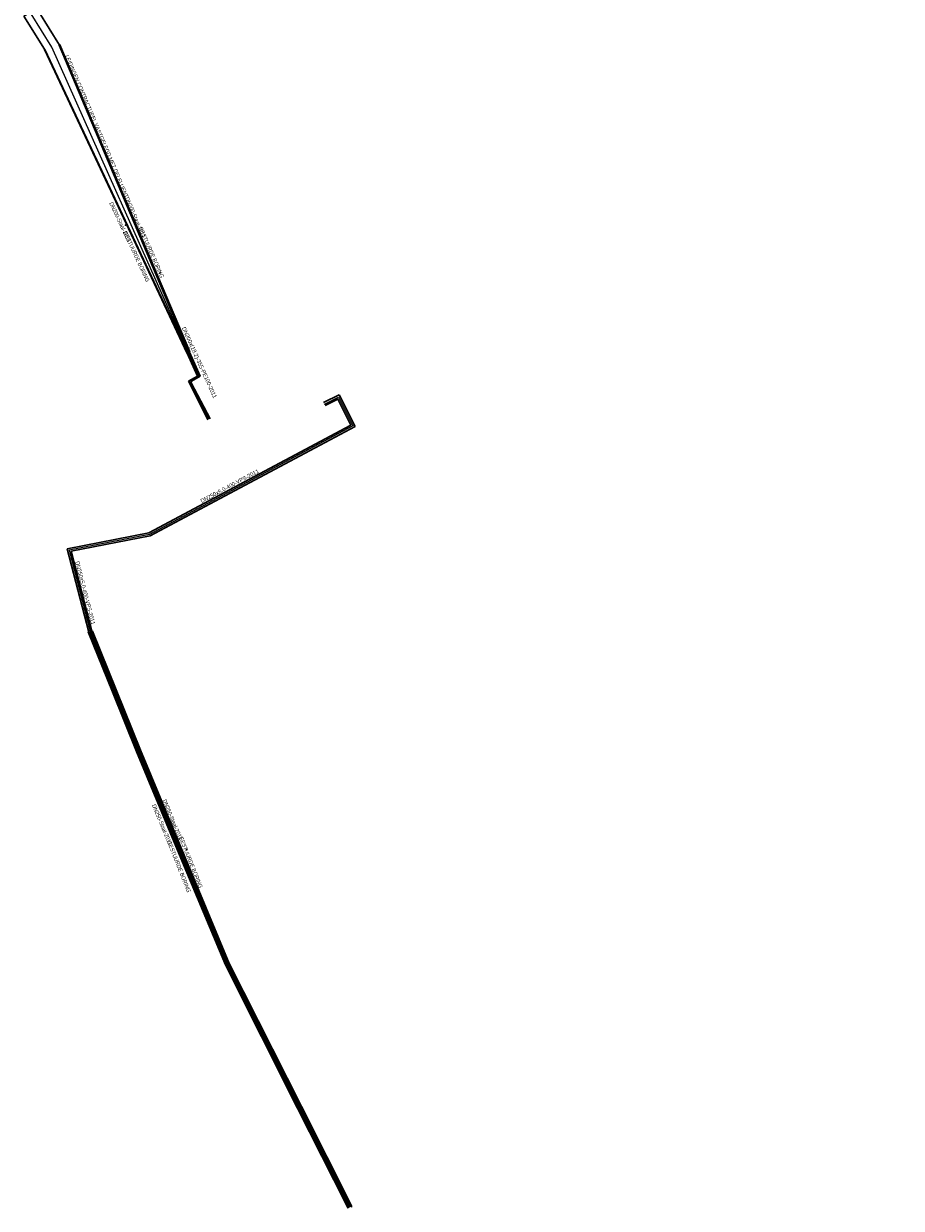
# Model space of a CAD drawing. Header units: metres. Extents: x 81574 to 81763, y 447514 to 447966.
# Tile 1 of 2: x 81574 to 81761, y 447514 to 447767. Entities that reach past the tile are written whole.
import ezdxf

# ---------------------------------------------------------------- set-up
doc = ezdxf.new("R2010")
doc.units = ezdxf.units.M
doc.header["$MEASUREMENT"] = 0
doc.linetypes.add('DGN Style 3', pattern=[8944.728259, 6389.091613, -2555.636645])
doc.linetypes.add('DGN Style 4', pattern=[10228.935673, 5111.273291, -2555.636645, 6.389092, -2555.636645])
for name, color, linetype, lineweight in [('Ebene 1', 7, 'Continuous', 0), ('Ebene 2', 7, 'Continuous', 0), ('Ebene 23', 7, 'Continuous', 0), ('Ebene 3', 7, 'Continuous', 0), ('Ebene 39', 7, 'Continuous', 0)]:
    doc.layers.add(name, color=color, linetype=linetype, lineweight=lineweight)
doc.styles.add('Style-Arial', font='arial.ttf')
doc.styles.add('Style-dinfont', font='dinfont.shx')
doc.styles.add('Style-WORKING', font='WORKING.shx')

msp = doc.modelspace()

# ---------------------------------------------------------------- hatches: boundary and pattern name
at = {"layer": 'Ebene 23', "linetype": 'Continuous', "lineweight": 30}
msp.add_hatch(color=254, dxfattribs=at).paths.add_polyline_path([(81643.92, 447514.56), (81644.1, 447514.65), (81633.35, 447535.95), (81617.96, 447566.47), (81599.04, 447611.92), (81588.77, 447637.34), (81588.59, 447637.27), (81598.85, 447611.84), (81617.78, 447566.38), (81633.18, 447535.86)], flags=0)

# ---------------------------------------------------------------- linework, layer by layer
at = {"layer": 'Ebene 1', "color": 7, "linetype": 'DGN Style 4', "lineweight": 0, "flags": 128}
for points in [[(81580.15, 447761.87), (81575.73, 447768.94), (81584.09, 447774.13), (81593.81, 447780.17), (81601.37, 447785.1), (81608.91, 447790.05), (81611.62, 447791.73), (81615.5, 447793.98), (81619.43, 447796.18), (81663.68, 447819.61), (81707.94, 447843.04), (81741.41, 447860.55), (81751.28, 447865.66), (81759.71, 447870.02)], [(81609.22, 447696.72), (81580.15, 447761.87)], [(81613.66, 447682.52), (81609.5, 447690.57), (81611.47, 447691.71), (81609.22, 447696.72)], [(81638.26, 447685.75), (81641.29, 447687.25), (81644.34, 447681.09), (81600.95, 447657.97), (81583.85, 447654.62), (81588.34, 447637.22)], [(81643.69, 447514.45), (81632.95, 447535.74), (81617.55, 447566.28), (81598.62, 447611.75), (81588.34, 447637.22)]]:
    msp.add_lwpolyline(points, dxfattribs=at)
at = {"layer": 'Ebene 2', "color": 1, "linetype": 'Continuous', "lineweight": 30, "flags": 128}
for points in [[(81581.76, 447762.32), (81577.33, 447769.39), (81596.77, 447781.46), (81604.3, 447786.42), (81611.83, 447791.38), (81615.71, 447793.62), (81619.59, 447795.87), (81663.85, 447819.3), (81708.1, 447842.73), (81724.84, 447851.48), (81741.57, 447860.24), (81744.51, 447861.77), (81751.44, 447865.36), (81761.31, 447870.47), (81761.31, 447870.47)], [(81609.46, 447696.84), (81595.61, 447729.58), (81581.76, 447762.32)], [(81613.89, 447682.64), (81609.86, 447690.26), (81609.94, 447690.67), (81611.76, 447691.71), (81609.46, 447696.84)], [(81638.41, 447685.44), (81641.13, 447686.79), (81643.88, 447681.24), (81600.83, 447658.31), (81583.42, 447654.89), (81588, 447637.13)], [(81643.38, 447514.3), (81632.64, 447535.59), (81617.23, 447566.13), (81598.3, 447611.62), (81588, 447637.13)]]:
    msp.add_lwpolyline(points, dxfattribs=at)
at = {"layer": 'Ebene 23', "lineweight": 0}
for p, q in [((81578.46, 447761.37), (81608.9, 447696.56)), ((81578.64, 447761.46), (81609.08, 447696.65))]:
    msp.add_line(p, q, dxfattribs=at)
at = {"layer": 'Ebene 23', "lineweight": 30}
for p, q in [((81581.66, 447762.28), (81609.36, 447696.8)), ((81581.85, 447762.36), (81609.55, 447696.87))]:
    msp.add_line(p, q, dxfattribs=at)
at = {"layer": 'Ebene 23', "color": 7, "linetype": 'Continuous', "lineweight": 0}
for p, q in [((81588.1, 447637.17), (81587.91, 447637.09)), ((81588.77, 447637.34), (81588.59, 447637.27))]:
    msp.add_line(p, q, dxfattribs=at)
at = {"layer": 'Ebene 23', "color": 7, "linetype": 'Continuous', "lineweight": 0, "flags": 128}
for points in [[(81643.29, 447514.25), (81640.25, 447520.27), (81632.55, 447535.54), (81624.85, 447550.82), (81617.14, 447566.09), (81607.67, 447588.84), (81598.21, 447611.58), (81593.06, 447624.34), (81587.91, 447637.09)], [(81643.47, 447514.34), (81640.43, 447520.36), (81632.73, 447535.63), (81625.03, 447550.91), (81617.32, 447566.18), (81607.86, 447588.91), (81598.39, 447611.65), (81593.24, 447624.41), (81588.1, 447637.17)], [(81643.92, 447514.56), (81640.88, 447520.59), (81633.18, 447535.86), (81625.48, 447551.12), (81617.78, 447566.38), (81608.32, 447589.12), (81598.85, 447611.84), (81588.59, 447637.27)], [(81644.1, 447514.65), (81641.06, 447520.68), (81633.35, 447535.95), (81625.66, 447551.21), (81617.96, 447566.47), (81608.5, 447589.19), (81599.04, 447611.92), (81588.77, 447637.34)]]:
    msp.add_lwpolyline(points, dxfattribs=at)
at = {"layer": 'Ebene 23', "color": 7, "linetype": 'Continuous', "lineweight": 30, "flags": 128}
msp.add_lwpolyline([(81643.92, 447514.56), (81644.1, 447514.65), (81633.35, 447535.95), (81617.96, 447566.47), (81599.04, 447611.92), (81588.77, 447637.34), (81588.59, 447637.27), (81598.85, 447611.84), (81617.78, 447566.38), (81633.18, 447535.86)], close=True, dxfattribs=at)
at = {"layer": 'Ebene 3', "color": 5, "linetype": 'DGN Style 3', "lineweight": 30, "flags": 128}
for points in [[(81578.55, 447761.42), (81574.13, 447768.49), (81583.84, 447774.53), (81593.56, 447780.56), (81601.09, 447785.52), (81608.63, 447790.48), (81612.51, 447792.72), (81616.39, 447794.97), (81620.48, 447797.14), (81622.49, 447798.2), (81673.02, 447824.95), (81704.9, 447841.83), (81711.77, 447845.42), (81738.36, 447859.34), (81741.11, 447860.77), (81758.11, 447869.57), (81758.11, 447869.57)], [(81608.99, 447696.6), (81578.55, 447761.42)], [(81613.43, 447682.41), (81609.42, 447690.35), (81609.36, 447690.48), (81609.31, 447690.61), (81611.19, 447691.69), (81608.99, 447696.6)], [(81638.1, 447686.07), (81641.44, 447687.72), (81644.81, 447680.94), (81601.07, 447657.64), (81584.28, 447654.35), (81588.68, 447637.31)], [(81644.01, 447514.61), (81633.27, 447535.9), (81617.87, 447566.43), (81598.95, 447611.88), (81588.68, 447637.31)]]:
    msp.add_lwpolyline(points, dxfattribs=at)
at = {"layer": 'Ebene 39', "color": 7, "linetype": 'Continuous', "lineweight": 0}
for p in [(81581.85, 447762.36), (81595.84, 447723.88), (81597.91, 447724.99), (81603.23, 447713.74), (81608.82, 447590.79)]:
    msp.add_point(p, dxfattribs=at)

# ---------------------------------------------------------------- texts
at = {"layer": 'Ebene 2', "color": 7, "linetype": 'Continuous', "lineweight": 0, "insert": (81607.6, 447701.86), "char_height": 0.87, "attachment_point": 7, "rotation": 294.1821, "line_spacing_factor": 0.6, "style": 'Style-Arial'}
msp.add_mtext('\\H1x;\\W0.770115;DN200x(18.2)-355-PE100-2011', dxfattribs=at)
at = {"layer": 'Ebene 23', "color": 7, "linetype": 'Continuous', "lineweight": 0, "char_height": 0.87, "line_spacing_factor": 0.6, "style": 'Style-WORKING'}
for s, insert, attachment_point, rotation in [('\\H1x;\\W0.770115;DN200-Staal-2011', (81593.13, 447728.96), 1, 295.1561), ('\\H1x;\\W0.770115;DN200-Staal-2011', (81595.72, 447729.65), 7, 292.9296), ('\\H1x;\\W0.770115;DN250-Staal-2011', (81602.26, 447600.53), 1, 292.6015), ('\\H1x;\\W0.770115;DN250-Staal-2011', (81603.71, 447601.24), 7, 292.6015)]:
    msp.add_mtext(s, dxfattribs=dict(at, insert=insert, attachment_point=attachment_point, rotation=rotation))
at = {"layer": 'Ebene 3', "color": 7, "linetype": 'Continuous', "lineweight": 0, "char_height": 0.87, "line_spacing_factor": 0.6, "style": 'Style-Arial'}
for insert, attachment_point, rotation in [((81611.73, 447665.39), 1, 28.041), ((81585.08, 447652.1), 7, 284.4762)]:
    msp.add_mtext('\\H1x;\\W0.770115;DN250x5.0-400-VPS-2011', dxfattribs=dict(at, insert=insert, attachment_point=attachment_point, rotation=rotation))
at = {"layer": 'Ebene 39', "color": 7, "linetype": 'Continuous', "lineweight": 0, "char_height": 0.87, "attachment_point": 5, "line_spacing_factor": 0.6, "style": 'Style-dinfont'}
for s, insert, rotation in [('\\H1x;\\W0.770115;LEIDINGEN CONTRACTUEEL VASTGELEGD MET DELFLUENT', (81589.71, 447744.98), 292.8926), ('\\H1x;\\W0.770115;GESTUURDE BORING', (81598.17, 447717.23), 294.6731), ('\\H1x;\\W0.770115;GESTUURDE BORING', (81601.35, 447718.11), 293.5146), ('\\H1x;\\W0.770115;GESTUURDE BORING', (81609.77, 447588.04), 291.6003), ('\\H1x;\\W0.770115;GESTUURDE BORING', (81607.25, 447587.13), 291.6003)]:
    msp.add_mtext(s, dxfattribs=dict(at, insert=insert, rotation=rotation))

doc.saveas('drawing.dxf')
